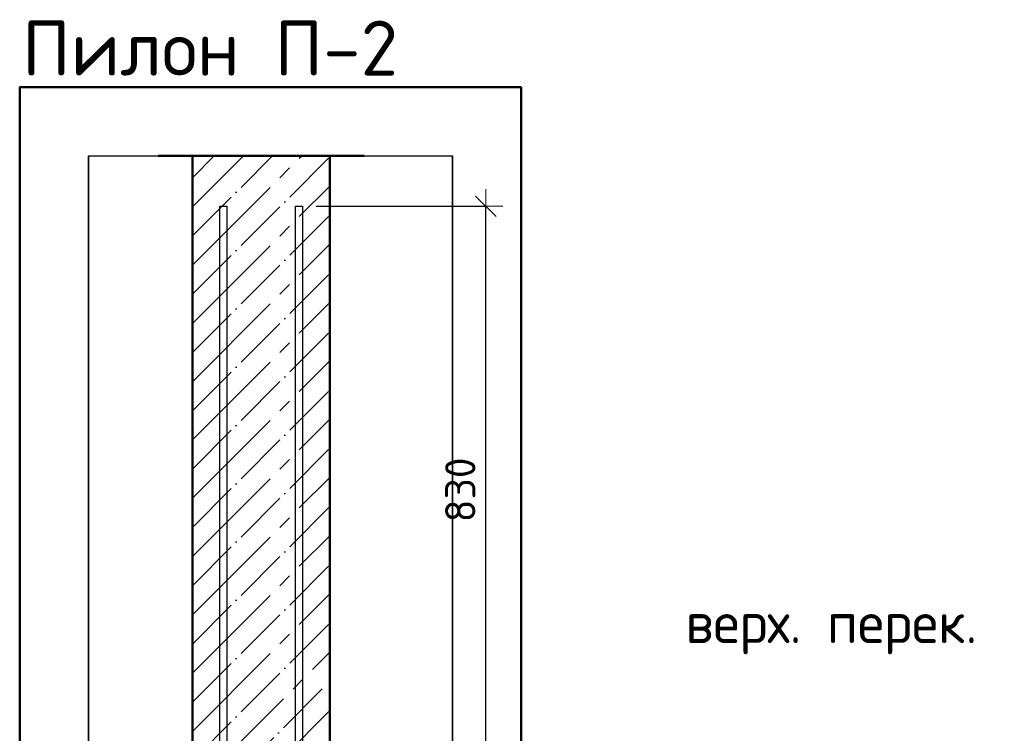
# Model space of a CAD drawing. Header units: millimetres. Extents: x -30645 to 44626, y 46540 to 77351.
# Tile 38 of 84: x -20774 to -19341, y 55188 to 56227. Entities that reach past the tile are written whole.
import ezdxf

# ---------------------------------------------------------------- set-up
doc = ezdxf.new("R2010")
doc.units = ezdxf.units.MM
doc.header["$PDMODE"] = 65
doc.linetypes.add('______11', pattern=[100, 80, -10, 0, -10])
doc.linetypes.add('______5', pattern=[220, 160, -20, 20, -20])
for name, color, linetype, lineweight in [('Standard', 7, 'Continuous', 25), ('Арм.стержн. вертикальными 1', 22, 'Continuous', 35), ('Высотная отметки_ общее', 7, 'Continuous', 13), ('Размерная линия_ общее', 7, 'Continuous', 13)]:
    doc.layers.add(name, color=color, linetype=linetype, lineweight=lineweight)
doc.styles.add('ISOCPEUR', font='ISOCPEUR')
doc.dimstyles.new('DIMSTYLE_3', dxfattribs={"dimtxt": 44, "dimasz": 50, "dimexe": 0, "dimexo": 0, "dimgap": 22, "dimtad": 2, "dimdec": 0, "dimrnd": 5, "dimzin": 12, "dimdsep": 46, "dimtxsty": 'ISOCPEUR', "dimblk1": 'ALL_ML_STRICH', "dimblk2": 'ALL_ML_STRICH', "dimsah": 1, "dimcen": 0, "dimclrd": 7, "dimclre": 256, "dimclrt": 7, "dimadec": 0, "dimazin": 0, "dimtfac": 1, "dimtdec": 0, "dimtix": 1, "dimtmove": 2, "dimatfit": 3, "dimfxl": 0, "dimtzin": 0, "dimlwd": 0, "dimlwe": -3, "dimarcsym": 0})

# ---------------------------------------------------------------- blocks, each defined once
blk = doc.blocks.new('ALL_ML_STRICH')
at = {"color": 0, "linetype": 'ByBlock', "lineweight": -2}
for p, q in [((-0.3, -0.3), (0.3, 0.3)), ((0, -0.5), (0, 0.5)), ((-1, 0), (0.5, 0))]:
    blk.add_line(p, q, dxfattribs=at)
blk = doc.blocks.new('*D142')
at = {"layer": 'DEFPOINTS', "color": 7, "linetype": 'Continuous', "lineweight": 13, "transparency": 33554687}
for p in [(-20362.6, 55955.6), (-20322.6, 55125.6), (-20095.7, 55125.6)]:
    blk.add_point(p, dxfattribs=at)
at = {"layer": 'Размерная линия_ общее', "color": 253, "linetype": 'Continuous', "lineweight": -2, "true_color": 0xa0a0a0, "transparency": 33554687}
for p, q in [((-20342.6, 55955.6), (-20095.7, 55955.6)), ((-20302.6, 55125.6), (-20095.7, 55125.6))]:
    blk.add_line(p, q, dxfattribs=at)
at = {"layer": 'Размерная линия_ общее', "color": 7, "linetype": 'Continuous', "lineweight": -2, "transparency": 33554687}
blk.add_line((-20095.7, 55125.6), (-20095.7, 55955.6), dxfattribs=at)
at = {"layer": 'Размерная линия_ общее', "color": 7, "linetype": 'Continuous', "lineweight": 13, "transparency": 33554687, "xscale": 50, "yscale": 50, "zscale": 50}
for p, rotation in [((-20095.7, 55955.6), 90), ((-20095.7, 55125.6), 270)]:
    blk.add_blockref('ALL_ML_STRICH', p, dxfattribs=dict(at, rotation=rotation))
at = {"layer": 'Размерная линия_ общее', "color": 7, "linetype": 'Continuous', "lineweight": 13, "transparency": 33554687, "insert": (-20132.7, 55542.8), "char_height": 44, "width": 132, "attachment_point": 5, "rotation": 90, "style": 'ISOCPEUR'}
blk.add_mtext('\\A1;{830}', dxfattribs=at)
blk = doc.blocks.new('COMPLEX_ELEVATIONDIM_4')
at = {"layer": 'Высотная отметки_ общее', "color": 7, "linetype": 'Continuous', "lineweight": 13, "transparency": 33554687, "insert": (-19805, 55303.5), "char_height": 60, "width": 478.865, "attachment_point": 7, "style": 'ISOCPEUR'}
blk.add_mtext('\\W0.97;верх. перек.', dxfattribs=at)

msp = doc.modelspace()

# ---------------------------------------------------------------- linework, layer by layer
at = {"color": 52, "linetype": 'Continuous', "lineweight": -3, "transparency": 33554687}
for p, q in [((-20674.1, 56029), (-20144.1, 56029)), ((-20674.1, 56029), (-20144.1, 56029)), ((-20674.1, 56029), (-20674.1, 51480.4)), ((-20674.1, 51480.4), (-20674.1, 56029)), ((-20144.1, 56029), (-20144.1, 51480.4)), ((-20144.1, 51480.4), (-20144.1, 56029))]:
    msp.add_line(p, q, dxfattribs=at)
at = {"color": 7, "linetype": 'Continuous', "lineweight": 50, "transparency": 33554687}
for p, q in [((-20272.6, 56029), (-20572.6, 56029)), ((-20522.6, 56029), (-20522.6, 55125.6)), ((-20322.6, 55125.6), (-20322.6, 56029))]:
    msp.add_line(p, q, dxfattribs=at)
at = {"color": 253, "linetype": '______11', "lineweight": -3, "true_color": 0xababab, "transparency": 33554687}
for p, q in [((-20522.6, 55912.4), (-20406, 56029)), ((-20522.6, 55997.3), (-20490.8, 56029)), ((-20522.6, 55827.6), (-20322.6, 56027.6)), ((-20522.6, 55742.7), (-20322.6, 55942.7)), ((-20522.6, 55657.8), (-20322.6, 55857.8)), ((-20522.6, 55573), (-20322.6, 55773)), ((-20522.6, 55488.1), (-20322.6, 55688.1)), ((-20522.6, 55403.3), (-20322.6, 55603.3)), ((-20522.6, 55318.4), (-20322.6, 55518.4)), ((-20522.6, 55233.6), (-20322.6, 55433.6)), ((-20522.6, 55148.7), (-20322.6, 55348.7)), ((-20460.9, 55125.6), (-20322.6, 55263.9))]:
    msp.add_line(p, q, dxfattribs=at)
at = {"color": 253, "linetype": '______5', "lineweight": -3, "true_color": 0xababab, "transparency": 33554687}
for p, q in [((-20522.6, 55870), (-20363.6, 56029)), ((-20522.6, 55954.8), (-20448.4, 56029)), ((-20522.6, 55785.1), (-20322.6, 55985.1)), ((-20522.6, 55700.3), (-20322.6, 55900.3)), ((-20522.6, 55615.4), (-20322.6, 55815.4)), ((-20522.6, 55530.6), (-20322.6, 55730.6)), ((-20522.6, 55445.7), (-20322.6, 55645.7)), ((-20522.6, 55360.9), (-20322.6, 55560.9)), ((-20522.6, 55276), (-20322.6, 55476)), ((-20522.6, 55191.2), (-20322.6, 55391.2)), ((-20503.3, 55125.6), (-20322.6, 55306.3)), ((-20418.4, 55125.6), (-20322.6, 55221.5))]:
    msp.add_line(p, q, dxfattribs=at)
at = {"layer": 'Standard', "color": 7, "linetype": 'Continuous', "lineweight": 50, "transparency": 33554687}
msp.add_lwpolyline([(-20774.1, 51380.4), (-20044.1, 51380.4), (-20044.1, 56129), (-20774.1, 56129), (-20774.1, 51380.4)], dxfattribs=at)
at = {"layer": 'Арм.стержн. вертикальными 1', "color": 4, "linetype": 'Continuous', "lineweight": 25, "transparency": 33554687}
for points in [[(-20482.6, 51825.6), (-20482.6, 55955.6), (-20472.6, 55955.6), (-20472.6, 51825.6), (-20482.6, 51825.6)], [(-20482.6, 51825.6), (-20482.6, 55955.6), (-20472.6, 55955.6), (-20472.6, 51825.6), (-20482.6, 51825.6)], [(-20372.6, 51825.6), (-20372.6, 55955.6), (-20362.6, 55955.6), (-20362.6, 51825.6), (-20372.6, 51825.6)], [(-20372.6, 51825.6), (-20372.6, 55955.6), (-20362.6, 55955.6), (-20362.6, 51825.6), (-20372.6, 51825.6)]]:
    msp.add_lwpolyline(points, dxfattribs=at)

# ---------------------------------------------------------------- block references
at = {"layer": 'Высотная отметки_ общее', "color": 7, "linetype": 'Continuous', "lineweight": 13, "transparency": 33554687}
msp.add_blockref('COMPLEX_ELEVATIONDIM_4', (0, 0), dxfattribs=at)

# ---------------------------------------------------------------- texts
at = {"layer": 'Standard', "color": 7, "linetype": 'Continuous', "lineweight": 13, "transparency": 33554687, "insert": (-20770.7, 56185.9), "char_height": 80, "width": 550.788, "attachment_point": 4, "style": 'ISOCPEUR'}
msp.add_mtext('\\A1;{\\fISOCPEUR|i0|b0;\\H80.000000;\\W1.000000;\\C7;Пилон П-2}\\P', dxfattribs=at)

# ---------------------------------------------------------------- dimensions: what is measured, and where the dimension line sits
at = {"layer": 'Размерная линия_ общее', "color": 7, "linetype": 'Continuous', "lineweight": 13, "transparency": 33554687}
dim = msp.add_linear_dim(base=(-20095.7, 55955.6), p1=(-20302.6, 55125.6), p2=(-20342.6, 55955.6), angle=90, dimstyle='DIMSTYLE_3', override={"dimpost": '<>', "dimclrd": 7, "dimclre": 253, "dimclrt": 7, "dimlwd": 0, "dimlwe": 65533}, dxfattribs=at)
dim.commit()
dim.dimension.update_dxf_attribs({"geometry": '*D142', "text_midpoint": (-20132.7, 55542.8), "dimtype": 160})

doc.saveas('drawing.dxf')
